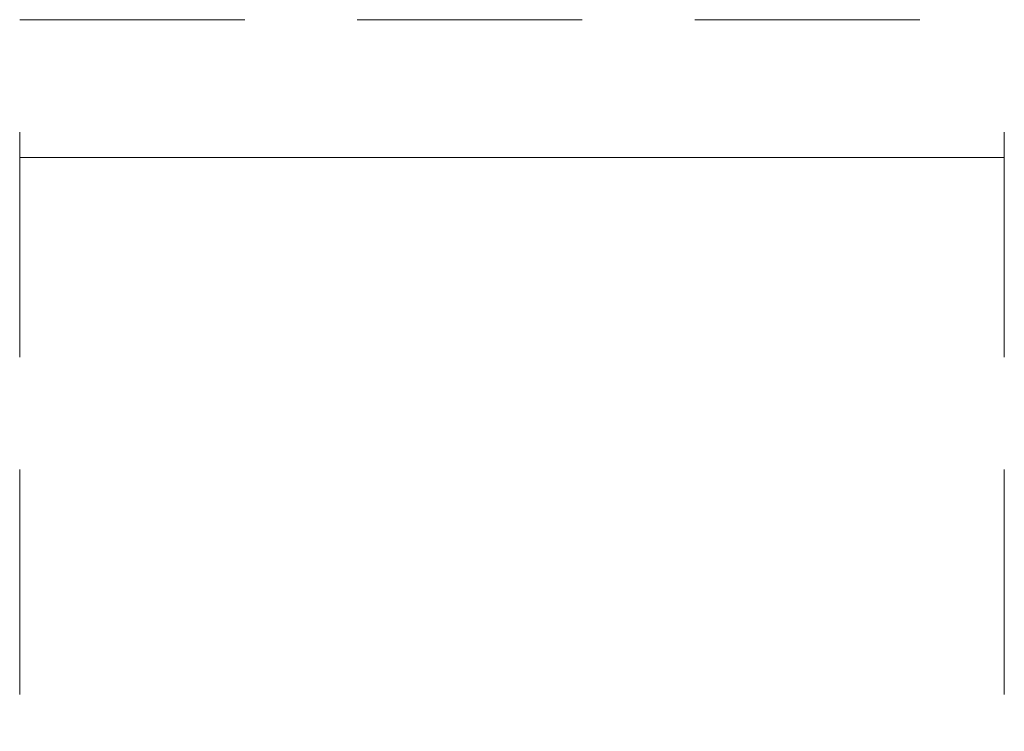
# Paper-space layout 'AD-03 DETAL MONTAŻU OKNA' of a CAD drawing. Header units: millimetres. Extents: x 0 to 420, y 0 to 297.
# Tile 14 of 40: x 115 to 150, y 67 to 92. Entities that reach past the tile are written whole.
import ezdxf
from ezdxf.xclip import XClip

# ---------------------------------------------------------------- set-up
doc = ezdxf.new("R2010")
doc.units = ezdxf.units.MM
doc.header["$MEASUREMENT"] = 0
doc.header["$XCLIPFRAME"] = 0
doc.linetypes.add('przerywama detal', pattern=[120, 80, -40])
doc.layers.add('A_linie_Nr_pióra__10', color=7, linetype='Continuous', lineweight=13, true_color=0x4b4b4b)
doc.layers.add('A_stolarka_Nr_pióra__9', color=7, linetype='Continuous', lineweight=13, true_color=0xadadad)
doc.layers.add('A_podrys', color=7, linetype='Continuous')

# ---------------------------------------------------------------- blocks, each defined once
blk = doc.blocks.new('Rysunek_1_1', base_point=(-23204.636, -13199.285))
at = {"layer": 'A_linie_Nr_pióra__10', "color": 251, "linetype": 'przerywama detal', "lineweight": 13, "ltscale": 0.1, "true_color": 0x4b4b4b}
for p, q in [((115.123, 31.854), (115.123, 91.854)), ((115.123, 91.854), (150.123, 91.854)), ((150.123, 31.854), (150.123, 91.854))]:
    blk.add_line(p, q, dxfattribs=at)
at = {"layer": 'A_stolarka_Nr_pióra__9', "color": 253, "linetype": 'Continuous', "lineweight": 13, "ltscale": 0.1, "true_color": 0xadadad}
blk.add_line((150.123, 86.954), (115.123, 86.954), dxfattribs=at)

psp = doc.layouts.new('AD-03 DETAL MONTAŻU OKNA')

# ---------------------------------------------------------------- block references
at = {"layer": 'A_podrys', "color": 37, "linetype": 'Continuous', "lineweight": 5, "true_color": 0x656532}
ref = psp.add_blockref('Rysunek_1_1', (-23204.636, -13199.285), dxfattribs=at)
XClip(ref).set_block_clipping_path([(34.9289216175, 13.2127592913), (219.0040190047, 283.3682711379)])

doc.saveas('drawing.dxf')
